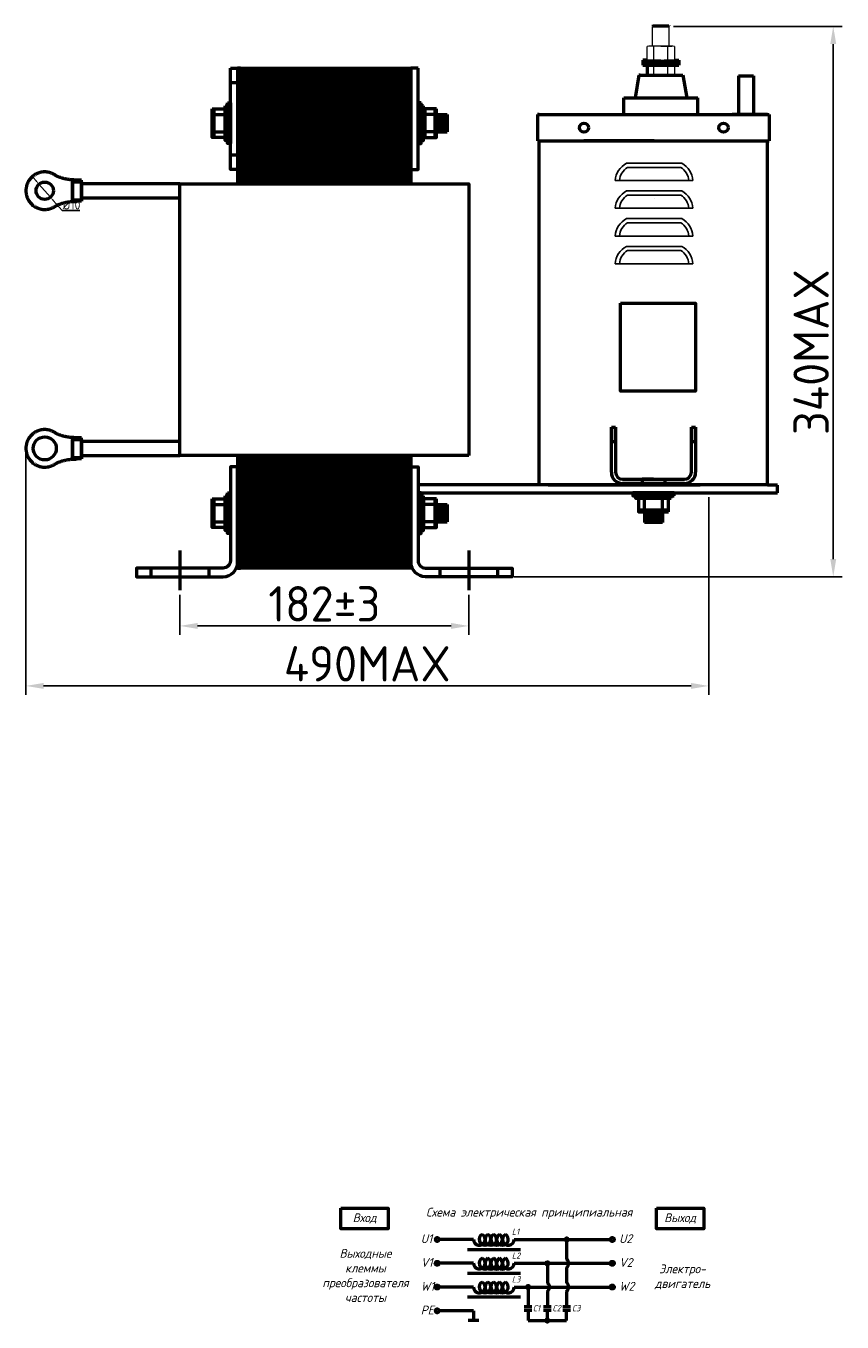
# Model space of a CAD drawing. Header units: millimetres. Extents: x -614 to 481, y 220 to 981.
# Tile 2 of 2: x 19 to 481, y 220 to 953. Entities that reach past the tile are written whole.
import ezdxf

# ---------------------------------------------------------------- set-up
doc = ezdxf.new("R2010")
doc.units = ezdxf.units.MM
doc.linetypes.add('ACAD_ISO02W100', pattern=[15, 12, -3])
doc.layers.get('0').update_dxf_attribs({"lineweight": 50})
doc.styles.add('GOST-2.304_Type-B', font='GOST Common.ttf')
doc.styles.add('GOST-2.304_Type-B_italic', font='GOST Common Italic.ttf')
doc.dimstyles.new('ISO-25', dxfattribs={"dimtxt": 5, "dimasz": 2.5, "dimexe": 1.25, "dimexo": 0.625, "dimtad": 1, "dimtoh": 1, "dimdec": 0, "dimtxsty": 'GOST-2.304_Type-B', "dimcen": 2.5, "dimadec": 0, "dimazin": 0, "dimtfac": 1, "dimtdec": 0, "dimtmove": 0, "dimatfit": 3, "dimfxl": 1, "dimarcsym": 0})

# ---------------------------------------------------------------- blocks, each defined once
blk = doc.blocks.new('Схема')
for points in [[(126.85, -17.74, 1), (128.61, -17.74, 1)], [(115.97, -31.21, 1), (117.72, -31.21, 1)], [(105.05, -44.68, 1), (106.8, -44.68, 1)], [(115.97, -63.61, 1), (117.72, -63.61, 1)]]:
    blk.add_hatch(color=0).paths.add_polyline_path(points)
for p, q in [((74.98, -17.74), (55.53, -17.74)), ((97.97, -17.74), (128.61, -17.74)), ((127.73, -17.74), (152.48, -17.74)), ((127.73, -17.74), (127.73, -28.73)), ((71.66, -23.35), (101.59, -23.35)), ((74.98, -31.21), (55.53, -31.21)), ((97.97, -31.21), (130.42, -31.21)), ((116.85, -31.21), (116.85, -42.2)), ((127.73, -33.69), (127.73, -42.2)), ((130.42, -31.21), (152.48, -31.21)), ((71.66, -36.81), (101.59, -36.81)), ((74.98, -44.68), (55.53, -44.68)), ((71.66, -50.28), (101.59, -50.28)), ((97.97, -44.68), (136.56, -44.68)), ((105.93, -44.68), (105.93, -55.73)), ((116.85, -47.16), (116.85, -55.73)), ((127.73, -47.16), (127.73, -55.73)), ((136.56, -44.68), (152.48, -44.68)), ((74.98, -58.14), (55.53, -58.14)), ((74.98, -58.14), (74.98, -63.61)), ((103.73, -55.73), (108.12, -55.73)), ((103.73, -57.8), (108.12, -57.8)), ((105.93, -57.8), (105.93, -63.61)), ((114.65, -55.73), (119.04, -55.73)), ((114.65, -57.8), (119.04, -57.8)), ((116.85, -63.61), (116.85, -57.8)), ((125.53, -55.73), (129.93, -55.73)), ((125.53, -57.8), (129.93, -57.8)), ((127.73, -63.61), (127.73, -57.8)), ((77.95, -63.61), (72.01, -63.61)), ((105.93, -63.61), (120.07, -63.61)), ((116.85, -63.61), (127.73, -63.61))]:
    blk.add_line(p, q)
for points in [[(0, 0), (26.76, 0), (26.76, -11.69), (0, -11.69)], [(178.58, 0), (205.34, 0), (205.34, -11.69), (178.58, -11.69)]]:
    blk.add_lwpolyline(points, close=True)
for centre in [(54.46, -17.74), (153.56, -17.74), (54.46, -31.21), (153.56, -31.21), (54.46, -44.68), (153.56, -44.68), (54.46, -58.14)]:
    blk.add_circle(centre, 1.08)
at = {"color": 0}
for centre in [(127.73, -17.74), (116.85, -31.21), (105.93, -44.68), (116.85, -63.61)]:
    blk.add_circle(centre, 0.876, dxfattribs=at)
for centre, radius, start, end in [((78.26, -17.74), 3.28, 180, 60), ((81.54, -17.74), 3.28, 120, 60), ((84.83, -17.74), 3.28, 120, 60), ((88.11, -17.74), 3.28, 120, 60), ((91.4, -17.74), 3.28, 120, 60), ((94.68, -17.74), 3.28, 120, 0), ((78.26, -31.21), 3.28, 180, 60), ((81.54, -31.21), 3.28, 120, 60), ((84.83, -31.21), 3.28, 120, 60), ((88.11, -31.21), 3.28, 120, 60), ((91.4, -31.21), 3.28, 120, 60), ((94.68, -31.21), 3.28, 120, 0), ((125.73, -31.21), 3.19, 308.94144, 51.05856), ((78.26, -44.68), 3.28, 180, 60), ((81.54, -44.68), 3.28, 120, 60), ((84.83, -44.68), 3.28, 120, 60), ((88.11, -44.68), 3.28, 120, 60), ((91.4, -44.68), 3.28, 120, 60), ((94.68, -44.68), 3.28, 120, 0), ((114.84, -44.68), 3.19, 308.94144, 51.05856), ((125.73, -44.68), 3.19, 308.94144, 51.05856)]:
    blk.add_arc(centre, radius, start, end)
at = {"style": 'GOST-2.304_Type-B_italic'}
for s, insert, char_height, width, attachment_point in [('Схема электрическая принципиальная', (106.53, -2.96), 5, 143.4834, 5), ('Вход', (13.38, -5.84), 5, 26.7633, 5), ('Выход', (191.96, -5.84), 5, 26.7633, 5), ('L1', (96.71, -11.66), 3.5, 76.8291, 1), ('U1', (45.18, -14.79), 5, 144.0546, 1), ('U2', (157.44, -14.79), 5, 144.0546, 1), ('Выходные\\Pклеммы\\Pпреобразователя\\Pчастоты', (13.88, -38.1), 5, 26.7633, 5), ('V1', (45.18, -28.26), 5, 144.0546, 1), ('L2', (96.71, -25.13), 3.5, 76.8291, 1), ('V2', (157.44, -28.26), 5, 144.0546, 1), ('Электро-\\Pдвигатель', (193.3, -38.93), 5, 17.1809, 5), ('W1', (45.18, -41.72), 5, 144.0546, 1), ('L3', (96.71, -38.59), 3.5, 76.8291, 1), ('W2', (157.44, -41.72), 5, 144.0546, 1), ('PE', (45.18, -55.19), 5, 144.0546, 1), ('C1', (108.57, -54.89), 3.5, 76.8291, 1), ('C2', (119.64, -54.89), 3.5, 76.8291, 1), ('C3', (130.7, -54.89), 3.5, 76.8291, 1)]:
    blk.add_mtext(s, dxfattribs=dict(at, insert=insert, char_height=char_height, width=width, attachment_point=attachment_point))
blk = doc.blocks.new('*D33')
at = {"color": 0, "lineweight": -2, "transparency": 16777216}
for p, q in [((106.33, 631.42), (106.33, 608.73)), ((269.81, 631.42), (269.81, 608.73)), ((116.33, 613.73), (259.81, 613.73))]:
    blk.add_line(p, q, dxfattribs=at)
at = {"color": 0, "transparency": 16777216}
for points in [[(116.33, 615.4), (116.33, 612.06), (106.33, 613.73)], [(259.81, 615.4), (259.81, 612.06), (269.81, 613.73)]]:
    blk.add_solid(points, dxfattribs=at)
at = {"layer": 'Defpoints', "color": 0, "transparency": 16777216}
for p in [(106.33, 633.92), (269.81, 633.92), (269.81, 613.73)]:
    blk.add_point(p, dxfattribs=at)
at = {"color": 0, "transparency": 16777216, "insert": (188.07, 626.23), "char_height": 20, "attachment_point": 5, "style": 'GOST-2.304_Type-B'}
blk.add_mtext('182%%P3', dxfattribs=at)
blk = doc.blocks.new('*D27')
at = {"color": 0, "lineweight": -2, "transparency": 16777216}
for p, q in [((24.93, 865.57), (23.28, 867.45)), ((26.58, 863.7), (33.05, 856.33)), ((39.65, 848.81), (34.7, 854.45)), ((49.78, 848.81), (39.65, 848.81))]:
    blk.add_line(p, q, dxfattribs=at)
at = {"color": 0, "transparency": 16777216}
for points in [[(25.24, 865.85), (24.62, 865.3), (26.58, 863.7)], [(35.02, 854.72), (34.39, 854.17), (33.05, 856.33)]]:
    blk.add_solid(points, dxfattribs=at)
at = {"layer": 'Defpoints', "color": 0, "transparency": 16777216}
for p in [(26.58, 863.7), (33.05, 856.33)]:
    blk.add_point(p, dxfattribs=at)
at = {"color": 0, "transparency": 16777216, "insert": (45.03, 851.94), "char_height": 5, "attachment_point": 5, "style": 'GOST-2.304_Type-B'}
blk.add_mtext('{\\fISOCPEUR|b0|i0|c0|p34;%%C}10', dxfattribs=at)
blk = doc.blocks.new('*D32')
at = {"color": 0, "lineweight": -2, "transparency": 16777216}
for p, q in [((19.19, 711.71), (19.19, 574.78)), ((405.64, 686.5), (405.64, 574.78)), ((29.19, 579.78), (395.64, 579.78))]:
    blk.add_line(p, q, dxfattribs=at)
at = {"color": 0, "transparency": 16777216}
for points in [[(29.19, 581.45), (29.19, 578.12), (19.19, 579.78)], [(395.64, 581.45), (395.64, 578.12), (405.64, 579.78)]]:
    blk.add_solid(points, dxfattribs=at)
at = {"layer": 'Defpoints', "color": 0, "transparency": 16777216}
for p in [(19.19, 714.21), (405.64, 689), (405.64, 579.78)]:
    blk.add_point(p, dxfattribs=at)
at = {"color": 0, "transparency": 16777216, "insert": (212.41, 592.28), "char_height": 20, "attachment_point": 5, "style": 'GOST-2.304_Type-B'}
blk.add_mtext('490MAX', dxfattribs=at)
blk = doc.blocks.new('*D34')
at = {"color": 0, "lineweight": -2, "transparency": 16777216}
for p, q in [((385.74, 953.01), (481.12, 953.01)), ((476.12, 943.01), (476.12, 651.59)), ((295.55, 641.59), (481.12, 641.59))]:
    blk.add_line(p, q, dxfattribs=at)
at = {"color": 0, "transparency": 16777216}
for points in [[(474.45, 943.01), (477.79, 943.01), (476.12, 953.01)], [(474.45, 651.59), (477.79, 651.59), (476.12, 641.59)]]:
    blk.add_solid(points, dxfattribs=at)
at = {"layer": 'Defpoints', "color": 0, "transparency": 16777216}
for p in [(383.24, 953.01), (293.05, 641.59), (476.12, 641.59)]:
    blk.add_point(p, dxfattribs=at)
at = {"color": 0, "transparency": 16777216, "insert": (463.62, 768.7), "char_height": 20, "attachment_point": 5, "rotation": 90, "style": 'GOST-2.304_Type-B'}
blk.add_mtext('340MAX', dxfattribs=at)

msp = doc.modelspace()

# ---------------------------------------------------------------- hatches: boundary and pattern name
h = msp.add_hatch()
h.set_pattern_fill('_USER', color=256, scale=1.634783, angle=90, pattern_type=0)
h.set_pattern_definition([(90, (-2520.7728, 647.782), (-1.6347826, 1e-16), [])])
h.paths.add_polyline_path([(140.66, 929.31), (140.66, 863.92), (235.48, 863.92), (235.48, 929.31)])
h.paths.add_polyline_path([(140.66, 708.61), (140.66, 646.49), (235.48, 646.49), (235.48, 708.61)])
h = msp.add_hatch()
h.set_pattern_fill('_USER', color=256, scale=1.634783, angle=90, pattern_type=0)
h.set_pattern_definition([(90, (-2631.7478, 868.4776), (-1.6347826, 1e-16), [])])
h.paths.add_polyline_path([(251.52, 893.34), (257.53, 893.34), (257.53, 903.15), (251.52, 903.15)])
h = msp.add_hatch(color=256)
h.dxf.hatch_style = 1
h.paths.add_polyline_path([(235.48, 708.61), (235.48, 710.25), (140.66, 710.25), (140.66, 708.61)])
h = msp.add_hatch()
h.set_pattern_fill('_USER', color=256, scale=1.634783, angle=90, pattern_type=0)
h.set_pattern_definition([(90, (-2631.7478, 647.782), (-1.6347826, 1e-16), [])])
h.paths.add_polyline_path([(251.52, 672.65), (257.53, 672.65), (257.53, 682.46), (251.52, 682.46)])
h = msp.add_hatch()
h.set_pattern_fill('_USER', color=256, scale=1.682363, pattern_type=0)
h.set_pattern_definition([(360, (343.7369, 3645.5604), (4e-16, 1.682363), [])])
h.paths.add_polyline_path([(369.33, 678.38), (369.33, 672.19), (379.42, 672.19), (379.42, 678.38)])

# ---------------------------------------------------------------- linework, layer by layer
for p, q in [((374.11, 953.25), (373.87, 953.01)), ((374.11, 953.25), (383, 953.25)), ((383, 953.25), (383.24, 953.01)), ((370.74, 933.94), (368.39, 933.94)), ((368.39, 933.94), (368.39, 932.48)), ((388.72, 932.48), (368.39, 932.48)), ((368.39, 932.42), (368.39, 930.95)), ((386.37, 933.94), (388.72, 933.94)), ((388.72, 933.94), (388.72, 932.48)), ((388.72, 932.42), (388.72, 930.95)), ((366.16, 925.34), (363.93, 912.62)), ((366.79, 925.34), (366.16, 925.34)), ((366.79, 925.34), (390.32, 925.34)), ((368.39, 930.95), (388.72, 930.95)), ((370.74, 930.76), (370.74, 925.34)), ((390.32, 925.34), (390.95, 925.34)), ((390.95, 925.34), (393.18, 912.62)), ((422.45, 925.07), (422.45, 903.08)), ((422.45, 925.07), (431.03, 925.07)), ((431.03, 925.07), (431.03, 903.08)), ((134.94, 921.14), (139.03, 921.14)), ((357.57, 903.08), (357.57, 912.62)), ((357.57, 912.62), (399.54, 912.62)), ((399.54, 903.08), (399.54, 912.62)), ((125.46, 906.42), (125.46, 890.07)), ((125.46, 903.15), (132, 903.15)), ((244.98, 906.42), (244.98, 890.07)), ((250.68, 903.15), (244.98, 903.15)), ((250.68, 906.42), (250.68, 890.07)), ((251.52, 903.15), (257.53, 903.15)), ((257.53, 903.15), (257.53, 893.34)), ((309.71, 903.08), (308.72, 903.08)), ((308.72, 903.08), (308.72, 888.18)), ((308.72, 903.08), (328.59, 903.08)), ((309.71, 903.08), (438.86, 903.08)), ((351.35, 903.08), (397.22, 903.08)), ((352.83, 903.08), (395.74, 903.08)), ((357.57, 903.08), (399.54, 903.08)), ((411.24, 903.08), (426.74, 903.08)), ((438.86, 903.08), (418.99, 903.08)), ((422.45, 903.08), (431.03, 903.08)), ((438.86, 903.08), (439.85, 903.08)), ((439.85, 903.08), (439.85, 888.18)), ((125.46, 893.34), (132, 893.34)), ((250.68, 893.34), (244.98, 893.34)), ((251.52, 893.34), (257.53, 893.34)), ((308.72, 888.18), (309.71, 888.18)), ((309.22, 888.18), (439.85, 888.18)), ((309.71, 888.18), (439.85, 888.18)), ((309.71, 693.58), (309.71, 888.18)), ((374.78, 888.18), (335.05, 888.18)), ((438.97, 693.58), (438.97, 888.18)), ((134.94, 880.27), (139.03, 880.27)), ((140.66, 708.61), (235.48, 708.61)), ((401.68, 693.58), (241.2, 693.58)), ((438.97, 693.58), (309.71, 693.58)), ((314.74, 693.58), (400.82, 693.58)), ((314.74, 693.58), (400.82, 693.58)), ((438.97, 693.58), (444.55, 693.58)), ((444.55, 689), (444.55, 693.45)), ((125.46, 685.73), (125.46, 669.38)), ((125.46, 682.46), (132, 682.46)), ((241.2, 689), (444.55, 689)), ((250.68, 682.46), (244.14, 682.46)), ((250.68, 685.73), (250.68, 669.38)), ((251.52, 682.46), (257.53, 682.46)), ((257.53, 682.46), (257.53, 672.65)), ((369.33, 679.24), (369.33, 685.97)), ((379.42, 679.24), (379.42, 685.97)), ((382.79, 679.24), (365.96, 679.24)), ((369.33, 678.38), (369.33, 672.19)), ((379.42, 678.38), (379.42, 672.19)), ((125.46, 672.65), (132, 672.65)), ((250.68, 672.65), (244.14, 672.65)), ((251.52, 672.65), (257.53, 672.65)), ((379.42, 672.19), (369.33, 672.19)), ((106.33, 656.44), (106.33, 633.92)), ((269.81, 656.44), (269.81, 633.92)), ((89.98, 646.49), (89.98, 641.59)), ((122.68, 646.49), (122.68, 641.59)), ((253.46, 646.49), (253.46, 641.59)), ((286.16, 646.49), (286.16, 641.59))]:
    msp.add_line(p, q)
at = {"lineweight": 15}
for p, q in [((373.87, 953.01), (378.55, 953.01)), ((373.87, 941.8), (373.87, 953.01)), ((383.24, 953.01), (378.55, 953.01)), ((383.24, 941.8), (383.23, 953.01)), ((370.74, 933.94), (370.74, 941.61)), ((384.41, 941.8), (372.69, 941.8)), ((374.65, 934.13), (374.65, 941.61)), ((378.55, 941.8), (383.2, 941.8)), ((378.55, 941.8), (384.8, 941.8)), ((378.55, 941.8), (383.24, 941.8)), ((378.55, 941.8), (383.24, 941.8)), ((382.46, 934.13), (382.46, 941.61)), ((386.37, 933.94), (386.37, 941.61)), ((386.37, 933.94), (386.37, 941.61)), ((368.39, 933.94), (388.72, 933.94)), ((368.39, 932.42), (388.72, 932.42)), ((378.55, 933.94), (370.74, 933.94)), ((374.65, 933.94), (370.74, 933.94)), ((378.55, 933.94), (374.65, 933.94)), ((378.55, 933.94), (386.37, 933.94)), ((378.55, 933.94), (382.46, 933.94)), ((386.37, 933.94), (382.46, 933.94)), ((386.37, 933.94), (386.37, 937.85)), ((386.37, 933.94), (386.37, 936.28)), ((386.37, 933.94), (386.37, 934.72)), ((386.37, 933.94), (386.37, 934.33)), ((386.37, 933.94), (386.37, 934.13)), ((374.65, 925.34), (374.65, 930.76)), ((382.46, 925.34), (382.46, 930.76)), ((386.37, 925.34), (386.37, 930.76)), ((386.37, 925.34), (386.37, 930.76))]:
    msp.add_line(p, q, dxfattribs=at)
at = {"lineweight": 25}
for p, q in [((359.08, 875.54), (390.42, 875.54)), ((359.7, 873.2), (389.8, 873.2)), ((352.77, 865.71), (396.74, 865.71)), ((359.08, 859.87), (390.42, 859.87)), ((359.7, 857.53), (389.8, 857.53)), ((374.75, 855.35), (374.75, 855.35)), ((352.77, 850.04), (396.74, 850.04)), ((359.08, 844.19), (390.42, 844.19)), ((359.7, 841.85), (389.8, 841.85)), ((352.77, 834.37), (396.74, 834.37)), ((359.08, 828.52), (390.42, 828.52)), ((359.7, 826.18), (389.8, 826.18)), ((352.77, 818.7), (396.74, 818.7))]:
    msp.add_line(p, q, dxfattribs=at)
at = {"color": 0}
for p, q in [((350.53, 700.69), (350.53, 726.12)), ((350.53, 726.12), (350.53, 718.18)), ((350.53, 726.12), (352.92, 726.12)), ((352.92, 726.12), (352.92, 700.69)), ((395.83, 700.69), (395.83, 726.12)), ((395.83, 726.12), (395.83, 718.18)), ((395.83, 726.12), (395.83, 718.18)), ((395.83, 726.12), (398.22, 726.12)), ((398.22, 726.12), (398.22, 700.69)), ((350.53, 718.18), (352.92, 718.18)), ((395.83, 718.18), (398.22, 718.18)), ((356.89, 696.72), (391.86, 696.72)), ((391.86, 694.33), (356.89, 694.33)), ((374.37, 696.72), (368.02, 696.72)), ((374.37, 696.72), (368.02, 696.72)), ((374.37, 696.72), (380.73, 696.72))]:
    msp.add_line(p, q, dxfattribs=at)
at = {"color": 0, "linetype": 'ACAD_ISO02W100', "ltscale": 0.09}
for p, q in [((368.02, 696.72), (368.02, 694.33)), ((380.73, 696.72), (380.73, 694.33))]:
    msp.add_line(p, q, dxfattribs=at)
for points in [[(134.94, 929.31), (139.03, 929.31), (139.03, 872.09), (134.94, 872.09)], [(241.2, 929.31), (237.11, 929.31), (237.11, 872.09), (241.2, 872.09)], [(133.3, 909.69), (134.94, 909.69), (134.94, 886.8), (133.3, 886.8)], [(242.83, 909.69), (241.2, 909.69), (241.2, 886.8), (242.83, 886.8)], [(124.62, 906.42), (132, 906.42), (132, 890.07), (124.62, 890.07)], [(132, 908.06), (133.3, 908.06), (133.3, 888.44), (132, 888.44)], [(244.14, 908.06), (242.83, 908.06), (242.83, 888.44), (244.14, 888.44)], [(251.52, 906.42), (244.14, 906.42), (244.14, 890.07), (251.52, 890.07)], [(50.71, 866.02), (45.52, 866.02), (45.52, 854.93), (50.71, 854.93)], [(50.71, 854), (45.52, 854), (45.52, 865.09), (50.71, 865.09)], [(355.62, 796.33), (398.25, 796.33), (398.25, 746.55), (355.62, 746.55)], [(50.71, 720.21), (45.52, 720.21), (45.52, 709.13), (50.71, 709.13)], [(50.71, 708.2), (45.52, 708.2), (45.52, 719.29), (50.71, 719.29)], [(124.62, 685.73), (132, 685.73), (132, 669.38), (124.62, 669.38)], [(132, 687.36), (133.3, 687.36), (133.3, 667.74), (132, 667.74)], [(133.3, 689), (134.94, 689), (134.94, 666.11), (133.3, 666.11)], [(242.83, 689), (241.2, 689), (241.2, 666.11), (242.83, 666.11)], [(244.14, 687.36), (242.83, 687.36), (242.83, 667.74), (244.14, 667.74)], [(251.52, 685.73), (244.14, 685.73), (244.14, 669.38), (251.52, 669.38)], [(386.15, 687.31), (386.15, 689), (362.6, 689), (362.6, 687.31)], [(384.47, 685.97), (384.47, 687.31), (364.28, 687.31), (364.28, 685.97)], [(382.79, 678.38), (382.79, 685.97), (365.96, 685.97), (365.96, 678.38)]]:
    msp.add_lwpolyline(points, close=True)
for points in [[(140.66, 863.92), (140.66, 929.31), (139.03, 929.31), (139.03, 863.92)], [(140.66, 863.92), (140.66, 929.31), (235.48, 929.31), (235.48, 863.92)], [(235.48, 863.92), (235.48, 929.31), (237.11, 929.31), (237.11, 863.92)], [(106.33, 863.92), (50.71, 863.92), (50.71, 856.05), (106.33, 856.05)], [(269.81, 710.25), (106.33, 710.25), (106.33, 863.92), (269.81, 863.92), (269.81, 863.92), (269.81, 710.25)], [(106.33, 718.11), (50.71, 718.11), (50.71, 710.25), (106.33, 710.25)], [(139.03, 710.25), (139.03, 646.49), (140.66, 646.49), (140.66, 710.25)], [(235.48, 710.25), (235.48, 646.49), (140.66, 646.49), (140.66, 710.25)], [(237.11, 710.25), (237.11, 646.49), (235.48, 646.49), (235.48, 710.25)]]:
    msp.add_lwpolyline(points)
for points in [[(139.03, 649.76), (139.03, 703.71), (134.94, 703.71), (134.94, 650.58, -0.414214), (130.85, 646.49), (81.81, 646.49), (81.81, 641.59), (130.85, 641.59, 0.414214)], [(237.11, 649.76), (237.11, 703.71), (241.2, 703.71), (241.2, 650.58, 0.414214), (245.29, 646.49), (294.33, 646.49), (294.33, 641.59), (245.29, 641.59, -0.414214)]]:
    msp.add_lwpolyline(points, format="xyb", close=True)
for centre, radius in [((335.05, 895.63), 2.58), ((414.02, 895.63), 2.58), ((29.82, 860.01), 4.9), ((29.82, 714.21), 6.54)]:
    msp.add_circle(centre, radius)
at = {"lineweight": 15}
for centre, radius, start, end in [((372.69, 931.94), 9.86, 78.57881, 101.42119), ((378.55, 902.64), 39.16, 84.27519, 95.72481), ((384.41, 931.94), 9.86, 78.57881, 101.42119), ((372.69, 943.8), 9.86, 258.57881, 281.42119), ((378.55, 973.1), 39.16, 264.27519, 275.72481), ((384.41, 943.8), 9.86, 258.57881, 281.42119), ((372.69, 921.09), 9.86, 78.57881, 101.42119), ((378.55, 891.79), 39.16, 84.27519, 95.72481), ((384.41, 921.09), 9.86, 78.57881, 101.42119)]:
    msp.add_arc(centre, radius, start, end, dxfattribs=at)
at = {"lineweight": 25}
for centre, radius, start, end in [((364.73, 864.96), 11.99, 118.12466, 176.40489), ((364.73, 864.96), 9.65, 121.42622, 175.53214), ((384.77, 864.96), 9.65, 4.46786, 58.57378), ((384.77, 864.96), 11.99, 3.59511, 61.87534), ((364.73, 849.29), 11.99, 118.12466, 176.40489), ((384.77, 849.29), 11.99, 3.59511, 61.87534), ((364.73, 849.29), 9.65, 121.42622, 175.53214), ((384.77, 849.29), 9.65, 4.46786, 58.57378), ((364.73, 833.62), 11.99, 118.12466, 176.40489), ((384.77, 833.62), 11.99, 3.59511, 61.87534), ((364.73, 833.62), 9.65, 121.42622, 175.53214), ((384.77, 833.62), 9.65, 4.46786, 58.57378), ((364.73, 817.94), 11.99, 118.12466, 176.40489), ((364.73, 817.94), 9.65, 121.42622, 175.53214), ((384.77, 817.94), 9.65, 4.46786, 58.57378), ((384.77, 817.94), 11.99, 3.59511, 61.87534)]:
    msp.add_arc(centre, radius, start, end, dxfattribs=at)
at = {"color": 0}
for centre, radius, start, end in [((356.89, 700.69), 6.36, 180, 270), ((356.89, 700.69), 3.97, 180, 270), ((391.86, 700.69), 3.97, 270, 0), ((391.86, 700.69), 6.36, 270, 0)]:
    msp.add_arc(centre, radius, start, end, dxfattribs=at)
for points in [[(48.12, 866.02), (46.46, 866.05), (40.85, 866.05), (36.05, 868.62), (31.42, 871.97), (25.74, 871.37), (21.92, 867.12), (18.09, 862.87), (18.09, 857.15), (21.92, 852.9), (25.74, 848.66), (31.42, 848.05), (36.05, 851.4), (40.85, 853.97), (46.46, 853.97), (48.12, 854)], [(48.12, 720.21), (46.46, 720.25), (40.85, 720.25), (36.05, 722.81), (31.42, 726.16), (25.74, 725.56), (21.92, 721.31), (18.09, 717.06), (18.09, 711.35), (21.92, 707.1), (25.74, 702.85), (31.42, 702.25), (36.05, 705.6), (40.85, 708.17), (46.46, 708.17), (48.12, 708.2)]]:
    msp.add_rational_spline(points, [1, 1, 1, 1, 0.828996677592, 0.828996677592, 1, 0.828996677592, 0.828996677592, 1, 0.828996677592, 0.828996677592, 1, 1, 1, 1], degree=3, knots=[0, 0, 0, 0, 0.942402, 0.942402, 0.942402, 2.407431, 2.407431, 2.407431, 3.872461, 3.872461, 3.872461, 5.33749, 5.33749, 5.33749, 6.279892, 6.279892, 6.279892, 6.279892])

# ---------------------------------------------------------------- block references
msp.add_blockref('Схема', (197.49, 284.3))

# ---------------------------------------------------------------- dimensions: what is measured, and where the dimension line sits
dim = msp.add_linear_dim(base=(476.12, 641.59), p1=(383.24, 953.01), p2=(293.05, 641.59), angle=90, text='340MAX', dimstyle='ISO-25')
dim.commit()
dim.dimension.update_dxf_attribs({"geometry": '*D34', "text_midpoint": (476.12, 768.7), "dimtype": 160})
dim = msp.add_diameter_dim_2p(p1=(26.58, 863.7), p2=(33.05, 856.33), text='{\\fISOCPEUR|b0|i0|c0|p34;%%C}10', dimstyle='ISO-25')
dim.commit()
dim.dimension.update_dxf_attribs({"geometry": '*D27', "text_midpoint": (45.03, 851.94)})
for base, p1, p2, text, picture, middle in [((405.64, 579.78), (19.19, 714.21), (405.64, 689), '490MAX', '*D32', (212.41, 592.28)), ((269.81, 613.73), (106.33, 633.92), (269.81, 633.92), '182%%P3', '*D33', (188.07, 626.23))]:
    dim = msp.add_linear_dim(base=base, p1=p1, p2=p2, text=text, dimstyle='ISO-25')
    dim.commit()
    dim.dimension.update_dxf_attribs({"geometry": picture, "text_midpoint": middle})

doc.saveas('drawing.dxf')
